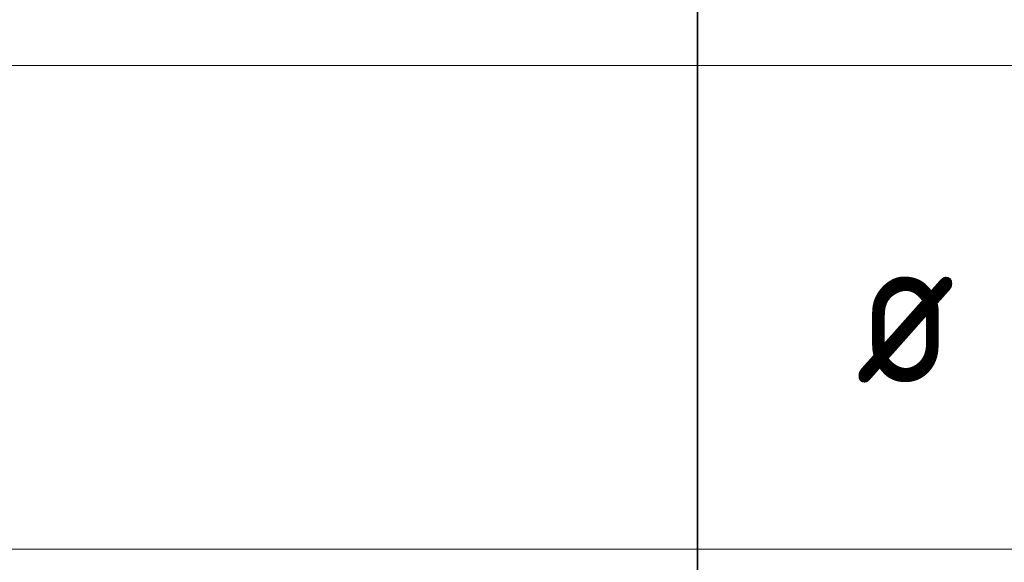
# Model space of a CAD drawing. Header units: metres. Extents: x -38 to 107, y -15 to 21.
# Tile 91 of 133: x 74.3 to 75.927, y 5.25 to 6.147. Entities that reach past the tile are written whole.
import ezdxf

# ---------------------------------------------------------------- set-up
doc = ezdxf.new("R2010")
doc.units = ezdxf.units.M
doc.styles.add('ISOCPEUR', font='txt')

msp = doc.modelspace()

# ---------------------------------------------------------------- linework, layer by layer
at = {"color": 7, "linetype": 'Continuous', "lineweight": 35, "transparency": 33554687}
for p, q in [((75.4198, 6.8717), (75.4198, 6.0717)), ((75.4198, 6.0717), (75.4198, 5.2717)), ((75.4198, 5.2717), (75.4198, 4.4717))]:
    msp.add_line(p, q, dxfattribs=at)
at = {"color": 7, "linetype": 'Continuous', "lineweight": 13, "transparency": 33554687}
for p, q in [((86.4198, 6.0717), (67.9198, 6.0717)), ((86.4198, 5.2717), (67.9198, 5.2717))]:
    msp.add_line(p, q, dxfattribs=at)

# ---------------------------------------------------------------- texts
at = {"color": 7, "linetype": 'Continuous', "lineweight": 35, "transparency": 33554687, "insert": (75.6817, 5.5467), "char_height": 0.25, "width": 0.327205, "attachment_point": 7, "style": 'ISOCPEUR'}
msp.add_mtext('\\W0.82;ø', dxfattribs=at)

doc.saveas('drawing.dxf')
